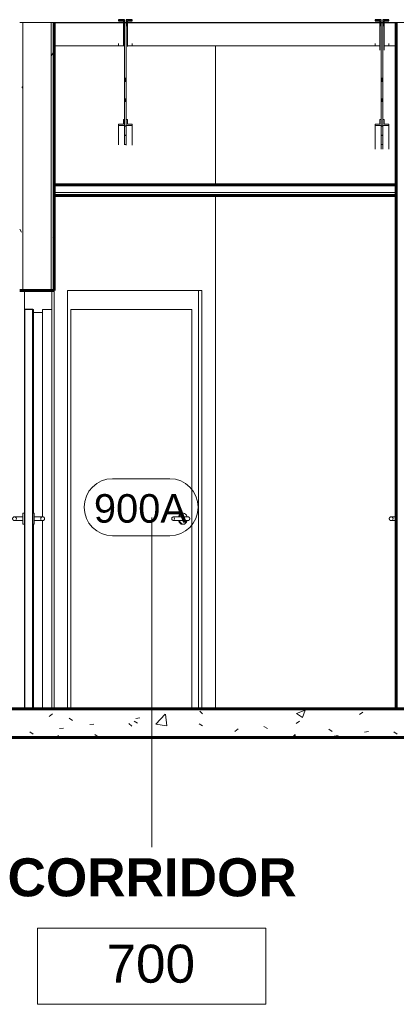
# Model space of a CAD drawing. Header units: inches. Extents: x -2835 to 447, y -63 to 390.
# Tile 90 of 92: x -1253 to -1174, y -62 to 145. Entities that reach past the tile are written whole.
import ezdxf

# ---------------------------------------------------------------- set-up
doc = ezdxf.new("R2010")
doc.units = ezdxf.units.IN
doc.header["$MEASUREMENT"] = 0
doc.linetypes.add('Grid Line 1_2_', pattern=[0.875, 0.5, -0.125, 0.125, -0.125])
for name, color, linetype, lineweight in [('A-AREA-IDEN', 2, 'Continuous', 9), ('A-CLNG', 13, 'Continuous', 18), ('A-DOOR', 31, 'Continuous', 18), ('A-DOOR-FRAM', 31, 'Continuous', 9), ('A-DOOR-IDEN', 31, 'Continuous', 9), ('A-FLOR', 192, 'Continuous', 18), ('A-FLOR-LEVL', 51, 'Continuous', 9), ('A-FLOR-PATT', 8, 'Continuous', 60), ('A-ROOF', 132, 'Continuous', 18), ('A-WALL', 113, 'Continuous', 18), ('A-WALL-PATT', 111, 'Continuous', 18), ('I-WALL', 2, 'Continuous', 18), ('S-BEAM', 12, 'Continuous', 18)]:
    doc.layers.add(name, color=color, linetype=linetype, lineweight=lineweight)
doc.styles.add('Arial', font='arial.ttf', dxfattribs={"height": 0.125})
doc.styles.add('Arial_1', font='arial.ttf', dxfattribs={"height": 0.09375})
doc.styles.add('Arial_B', font='arialbd.ttf', dxfattribs={"height": 0.125})
pattern_1 = [(0, (-1163.109, 154), (20.48, 5.12), [0.845, -14.515, 0.845, -14.515, -81.92]), (0, (-1163.109, 154), (20.48, 5.12), [-30.72, 0.845, -29.875, 0.845, -14.515, -35.84]), (0, (-1163.109, 154), (20.48, 5.12), [-76.8, 0.845, -9.395, 0.845, -24.755]), (120, (-1155.429, 156.56), (-14.67405, 15.1762), [0.845, -14.515, 0.845, -14.515, -81.92]), (120, (-1155.429, 156.56), (-14.67405, 15.1762), [-30.72, 0.845, -29.875, 0.845, -14.515, -35.84]), (120, (-1155.429, 156.56), (-14.67405, 15.1762), [-76.8, 0.845, -9.395, 0.845, -24.755]), (240, (-1152.869, 166.8), (-5.80595, -20.2962), [0.845, -14.515, 0.845, -14.515, -81.92]), (240, (-1152.869, 166.8), (-5.80595, -20.2962), [-30.72, 0.845, -29.875, 0.845, -14.515, -35.84]), (240, (-1152.869, 166.8), (-5.80595, -20.2962), [-76.8, 0.845, -9.395, 0.845, -24.755])]

# ---------------------------------------------------------------- blocks, each defined once
blk = doc.blocks.new('Door-Passage-Single-Flush - 36_ x 84_-580149-BUILDING LONGITUDINAL SECTION')
at = {"layer": 'A-DOOR', "lineweight": 30}
for p, q in [((-2685.09, 84), (-2686.84, 84)), ((-2686.84, 84), (-2686.84, 0)), ((-2685.09, 0), (-2685.09, 84)), ((-2686.84, 0), (-2685.09, 0))]:
    blk.add_line(p, q, dxfattribs=at)
at = {"layer": 'A-DOOR', "lineweight": 9}
for p, q in [((-2687.16, 40.39), (-2688.34, 40.39)), ((-2688.34, 39.61), (-2687.16, 39.61)), ((-2686.84, 41.18), (-2687.16, 41.18)), ((-2687.16, 40), (-2687.16, 41.18)), ((-2687.16, 38.82), (-2687.16, 40)), ((-2684.78, 41.18), (-2685.09, 41.18)), ((-2684.78, 41.18), (-2684.78, 40)), ((-2683.6, 40.39), (-2684.78, 40.39)), ((-2684.78, 40), (-2684.78, 38.82)), ((-2684.78, 39.61), (-2683.6, 39.61)), ((-2687.16, 38.82), (-2686.84, 38.82)), ((-2685.09, 38.82), (-2684.78, 38.82))]:
    blk.add_line(p, q, dxfattribs=at)
at = {"layer": 'A-DOOR', "lineweight": 9, "flags": 128}
for points in [[(-2689.32, 40), (-2689.32, 40.02), (-2689.32, 40.03), (-2689.32, 40.05), (-2689.32, 40.06), (-2689.32, 40.08), (-2689.31, 40.09), (-2689.31, 40.11), (-2689.3, 40.12), (-2689.3, 40.14), (-2689.29, 40.15), (-2689.29, 40.17), (-2689.28, 40.18), (-2689.27, 40.2), (-2689.26, 40.21), (-2689.25, 40.22), (-2689.25, 40.24), (-2689.24, 40.25), (-2689.23, 40.26), (-2689.21, 40.27), (-2689.2, 40.28), (-2689.19, 40.29), (-2689.18, 40.3), (-2689.17, 40.31), (-2689.16, 40.32), (-2689.14, 40.33), (-2689.13, 40.34), (-2689.11, 40.35), (-2689.1, 40.35), (-2689.09, 40.36), (-2689.07, 40.37), (-2689.06, 40.37), (-2689.04, 40.38), (-2689.03, 40.38), (-2689.01, 40.38), (-2689, 40.39), (-2688.98, 40.39), (-2688.96, 40.39), (-2688.95, 40.39), (-2688.93, 40.39), (-2688.93, 40.39)], [(-2688.93, 39.61), (-2688.94, 39.61), (-2688.96, 39.61), (-2688.98, 39.61), (-2688.99, 39.61), (-2689.01, 39.61), (-2689.02, 39.62), (-2689.04, 39.62), (-2689.05, 39.63), (-2689.07, 39.63), (-2689.08, 39.64), (-2689.1, 39.64), (-2689.11, 39.65), (-2689.12, 39.66), (-2689.14, 39.67), (-2689.15, 39.68), (-2689.16, 39.68), (-2689.18, 39.69), (-2689.19, 39.7), (-2689.2, 39.71), (-2689.21, 39.73), (-2689.22, 39.74), (-2689.23, 39.75), (-2689.24, 39.76), (-2689.25, 39.77), (-2689.26, 39.79), (-2689.27, 39.8), (-2689.28, 39.81), (-2689.28, 39.83), (-2689.29, 39.84), (-2689.3, 39.86), (-2689.3, 39.87), (-2689.31, 39.89), (-2689.31, 39.9), (-2689.31, 39.92), (-2689.32, 39.93), (-2689.32, 39.95), (-2689.32, 39.96), (-2689.32, 39.98), (-2689.32, 40), (-2689.32, 40)], [(-2688.93, 40.39), (-2688.93, 40.39), (-2688.93, 40.39), (-2688.92, 40.39), (-2688.92, 40.39), (-2688.92, 40.39), (-2688.91, 40.39), (-2688.91, 40.39), (-2688.9, 40.39), (-2688.89, 40.39), (-2688.88, 40.39), (-2688.87, 40.39), (-2688.86, 40.39), (-2688.85, 40.39), (-2688.84, 40.39), (-2688.83, 40.39), (-2688.81, 40.39), (-2688.8, 40.39), (-2688.78, 40.39), (-2688.77, 40.39), (-2688.75, 40.39), (-2688.73, 40.39), (-2688.71, 40.39), (-2688.7, 40.39), (-2688.68, 40.39), (-2688.66, 40.39), (-2688.64, 40.39), (-2688.62, 40.39), (-2688.6, 40.39), (-2688.57, 40.39), (-2688.55, 40.39), (-2688.53, 40.39), (-2688.51, 40.39), (-2688.49, 40.39), (-2688.46, 40.39), (-2688.44, 40.39), (-2688.42, 40.39), (-2688.39, 40.39), (-2688.37, 40.39), (-2688.35, 40.39), (-2688.34, 40.39)], [(-2688.34, 39.61), (-2688.36, 39.61), (-2688.39, 39.61), (-2688.41, 39.61), (-2688.43, 39.61), (-2688.46, 39.61), (-2688.48, 39.61), (-2688.5, 39.61), (-2688.52, 39.61), (-2688.55, 39.61), (-2688.57, 39.61), (-2688.59, 39.61), (-2688.61, 39.61), (-2688.63, 39.61), (-2688.65, 39.61), (-2688.67, 39.61), (-2688.69, 39.61), (-2688.71, 39.61), (-2688.73, 39.61), (-2688.75, 39.61), (-2688.76, 39.61), (-2688.78, 39.61), (-2688.79, 39.61), (-2688.81, 39.61), (-2688.82, 39.61), (-2688.84, 39.61), (-2688.85, 39.61), (-2688.86, 39.61), (-2688.87, 39.61), (-2688.88, 39.61), (-2688.89, 39.61), (-2688.9, 39.61), (-2688.9, 39.61), (-2688.91, 39.61), (-2688.92, 39.61), (-2688.92, 39.61), (-2688.92, 39.61), (-2688.93, 39.61), (-2688.93, 39.61), (-2688.93, 39.61)], [(-2683.6, 40.39), (-2683.57, 40.39), (-2683.55, 40.39), (-2683.53, 40.39), (-2683.5, 40.39), (-2683.48, 40.39), (-2683.46, 40.39), (-2683.43, 40.39), (-2683.41, 40.39), (-2683.39, 40.39), (-2683.37, 40.39), (-2683.35, 40.39), (-2683.32, 40.39), (-2683.3, 40.39), (-2683.28, 40.39), (-2683.26, 40.39), (-2683.24, 40.39), (-2683.23, 40.39), (-2683.21, 40.39), (-2683.19, 40.39), (-2683.17, 40.39), (-2683.16, 40.39), (-2683.14, 40.39), (-2683.13, 40.39), (-2683.11, 40.39), (-2683.1, 40.39), (-2683.09, 40.39), (-2683.08, 40.39), (-2683.06, 40.39), (-2683.06, 40.39), (-2683.05, 40.39), (-2683.04, 40.39), (-2683.03, 40.39), (-2683.02, 40.39), (-2683.02, 40.39), (-2683.01, 40.39), (-2683.01, 40.39), (-2683.01, 40.39), (-2683.01, 40.39), (-2683.01, 40.39)], [(-2683.01, 39.61), (-2683.01, 39.61), (-2683.01, 39.61), (-2683.01, 39.61), (-2683.01, 39.61), (-2683.02, 39.61), (-2683.02, 39.61), (-2683.03, 39.61), (-2683.04, 39.61), (-2683.04, 39.61), (-2683.05, 39.61), (-2683.06, 39.61), (-2683.07, 39.61), (-2683.08, 39.61), (-2683.1, 39.61), (-2683.11, 39.61), (-2683.12, 39.61), (-2683.14, 39.61), (-2683.15, 39.61), (-2683.17, 39.61), (-2683.19, 39.61), (-2683.2, 39.61), (-2683.22, 39.61), (-2683.24, 39.61), (-2683.26, 39.61), (-2683.28, 39.61), (-2683.3, 39.61), (-2683.32, 39.61), (-2683.34, 39.61), (-2683.36, 39.61), (-2683.38, 39.61), (-2683.4, 39.61), (-2683.43, 39.61), (-2683.45, 39.61), (-2683.47, 39.61), (-2683.5, 39.61), (-2683.52, 39.61), (-2683.54, 39.61), (-2683.57, 39.61), (-2683.59, 39.61), (-2683.6, 39.61)], [(-2683.01, 40.39), (-2682.99, 40.39), (-2682.97, 40.39), (-2682.96, 40.39), (-2682.94, 40.39), (-2682.93, 40.39), (-2682.91, 40.38), (-2682.9, 40.38), (-2682.88, 40.37), (-2682.87, 40.37), (-2682.85, 40.36), (-2682.84, 40.36), (-2682.82, 40.35), (-2682.81, 40.34), (-2682.8, 40.33), (-2682.78, 40.32), (-2682.77, 40.32), (-2682.76, 40.31), (-2682.75, 40.3), (-2682.73, 40.29), (-2682.72, 40.27), (-2682.71, 40.26), (-2682.7, 40.25), (-2682.69, 40.24), (-2682.68, 40.23), (-2682.67, 40.21), (-2682.67, 40.2), (-2682.66, 40.19), (-2682.65, 40.17), (-2682.65, 40.16), (-2682.64, 40.14), (-2682.63, 40.13), (-2682.63, 40.11), (-2682.62, 40.1), (-2682.62, 40.08), (-2682.62, 40.07), (-2682.62, 40.05), (-2682.61, 40.04), (-2682.61, 40.02), (-2682.61, 40), (-2682.61, 40)], [(-2682.61, 40), (-2682.61, 39.98), (-2682.61, 39.97), (-2682.62, 39.95), (-2682.62, 39.94), (-2682.62, 39.92), (-2682.62, 39.91), (-2682.63, 39.89), (-2682.63, 39.88), (-2682.64, 39.86), (-2682.64, 39.85), (-2682.65, 39.83), (-2682.66, 39.82), (-2682.66, 39.8), (-2682.67, 39.79), (-2682.68, 39.78), (-2682.69, 39.76), (-2682.7, 39.75), (-2682.71, 39.74), (-2682.72, 39.73), (-2682.73, 39.72), (-2682.74, 39.71), (-2682.76, 39.7), (-2682.77, 39.69), (-2682.78, 39.68), (-2682.79, 39.67), (-2682.81, 39.66), (-2682.82, 39.65), (-2682.83, 39.65), (-2682.85, 39.64), (-2682.86, 39.63), (-2682.88, 39.63), (-2682.89, 39.62), (-2682.91, 39.62), (-2682.92, 39.62), (-2682.94, 39.61), (-2682.95, 39.61), (-2682.97, 39.61), (-2682.99, 39.61), (-2683, 39.61), (-2683.01, 39.61)]]:
    blk.add_lwpolyline(points, dxfattribs=at)
at = {"layer": 'A-DOOR', "lineweight": 9}
for centre, start, end in [((-2688.93, 40), 0, 180), ((-2688.93, 40), 180, 0), ((-2683.01, 40), 0, 180), ((-2683.01, 40), 180, 0)]:
    blk.add_arc(centre, 0.394, start, end, dxfattribs=at)
at = {"layer": 'A-DOOR-FRAM'}
for p, q in [((-2686.84, 88), (-2686.84, 84)), ((-2681.09, 88), (-2686.84, 88)), ((-2681.09, 84), (-2681.09, 88)), ((-2686.84, 84), (-2684.91, 84)), ((-2684.91, 84), (-2684.91, 83.37)), ((-2684.91, 83.37), (-2683.03, 83.37)), ((-2683.03, 83.37), (-2683.03, 84)), ((-2683.03, 84), (-2681.09, 84))]:
    blk.add_line(p, q, dxfattribs=at)
at = {"layer": 'A-DOOR-FRAM', "lineweight": 9}
for p, q in [((-2684.91, 41.18), (-2684.91, 83.37)), ((-2683.03, 83.37), (-2683.03, 40.37)), ((-2681.09, 84), (-2681.09, 0)), ((-2683.03, 39.63), (-2683.03, 0)), ((-2684.91, 0), (-2684.91, 38.82))]:
    blk.add_line(p, q, dxfattribs=at)
blk = doc.blocks.new('Door-Passage-Single-Flush - 36_ x 84_-V6-BUILDING LONGITUDINAL SECTION')
at = {"layer": 'A-DOOR', "lineweight": 9}
for p, q in [((-2608.59, 40.39), (-2609.09, 40.39)), ((-2609.09, 39.61), (-2608.59, 39.61))]:
    blk.add_line(p, q, dxfattribs=at)
at = {"layer": 'A-DOOR', "lineweight": 9, "flags": 128}
for points in [[(-2610.07, 40), (-2610.07, 40.02), (-2610.07, 40.03), (-2610.07, 40.05), (-2610.07, 40.06), (-2610.06, 40.08), (-2610.06, 40.09)], [(-2610.06, 39.9), (-2610.06, 39.92), (-2610.07, 39.93), (-2610.07, 39.95), (-2610.07, 39.96), (-2610.07, 39.98), (-2610.07, 40), (-2610.07, 40)], [(-2609.97, 39.74), (-2609.98, 39.75), (-2609.99, 39.76), (-2610, 39.77), (-2610.01, 39.79), (-2610.02, 39.8), (-2610.03, 39.81), (-2610.03, 39.83), (-2610.04, 39.84), (-2610.05, 39.86), (-2610.05, 39.87), (-2610.06, 39.89)], [(-2610.05, 40.12), (-2610.05, 40.14), (-2610.04, 40.15), (-2610.04, 40.17), (-2610.03, 40.18), (-2610.02, 40.2), (-2610.01, 40.21), (-2610, 40.22), (-2609.99, 40.24), (-2609.99, 40.25), (-2609.98, 40.26)], [(-2609.8, 39.63), (-2609.82, 39.63), (-2609.83, 39.64), (-2609.85, 39.64), (-2609.86, 39.65), (-2609.87, 39.66), (-2609.89, 39.67), (-2609.9, 39.68), (-2609.91, 39.68), (-2609.93, 39.69), (-2609.94, 39.7)], [(-2609.86, 40.35), (-2609.85, 40.35), (-2609.84, 40.36), (-2609.82, 40.37), (-2609.81, 40.37), (-2609.79, 40.38), (-2609.78, 40.38), (-2609.76, 40.38), (-2609.75, 40.39), (-2609.73, 40.39), (-2609.71, 40.39), (-2609.7, 40.39)], [(-2609.09, 39.61), (-2609.11, 39.61), (-2609.14, 39.61), (-2609.16, 39.61), (-2609.18, 39.61), (-2609.21, 39.61), (-2609.23, 39.61), (-2609.25, 39.61), (-2609.27, 39.61), (-2609.3, 39.61), (-2609.32, 39.61), (-2609.34, 39.61), (-2609.36, 39.61), (-2609.38, 39.61), (-2609.4, 39.61), (-2609.42, 39.61), (-2609.44, 39.61), (-2609.46, 39.61), (-2609.48, 39.61), (-2609.5, 39.61), (-2609.51, 39.61), (-2609.53, 39.61), (-2609.54, 39.61), (-2609.56, 39.61), (-2609.57, 39.61), (-2609.59, 39.61), (-2609.6, 39.61), (-2609.61, 39.61), (-2609.62, 39.61)], [(-2609.61, 40.39), (-2609.6, 40.39), (-2609.59, 40.39), (-2609.58, 40.39), (-2609.56, 40.39), (-2609.55, 40.39), (-2609.53, 40.39), (-2609.52, 40.39), (-2609.5, 40.39), (-2609.48, 40.39), (-2609.46, 40.39), (-2609.45, 40.39), (-2609.43, 40.39), (-2609.41, 40.39), (-2609.39, 40.39), (-2609.37, 40.39), (-2609.35, 40.39), (-2609.32, 40.39), (-2609.3, 40.39), (-2609.28, 40.39), (-2609.26, 40.39), (-2609.24, 40.39), (-2609.21, 40.39), (-2609.19, 40.39), (-2609.17, 40.39), (-2609.14, 40.39), (-2609.12, 40.39), (-2609.09, 40.39), (-2609.09, 40.39)]]:
    blk.add_lwpolyline(points, dxfattribs=at)
at = {"layer": 'A-DOOR', "lineweight": 9}
for start, end in [(0, 180), (180, 360)]:
    blk.add_arc((-2609.68, 40), 0.394, start, end, dxfattribs=at)
blk = doc.blocks.new('K-Series Bar Joist-Rod Web - 22K5-V7-BUILDING LONGITUDINAL SECTION')
at = {"layer": 'S-BEAM', "color": 55, "lineweight": 30}
for p, q in [((-2665.78, 144.98), (-2667.03, 144.98)), ((-2667.03, 144.98), (-2667.03, 144.73)), ((-2667.03, 144.73), (-2666.03, 144.73)), ((-2666.03, 144.73), (-2666.03, 143.73)), ((-2666.03, 143.73), (-2665.78, 143.73)), ((-2665.78, 143.73), (-2665.78, 144.98)), ((-2664.16, 144.98), (-2665.41, 144.98)), ((-2665.41, 144.98), (-2665.41, 143.73)), ((-2665.41, 143.73), (-2665.16, 143.73)), ((-2665.16, 143.73), (-2665.16, 144.73)), ((-2665.16, 144.73), (-2664.16, 144.73)), ((-2664.16, 144.73), (-2664.16, 144.98)), ((-2665.41, 132.58), (-2665.78, 132.58)), ((-2665.78, 132.58), (-2665.78, 132.04)), ((-2665.41, 132.04), (-2665.41, 132.58)), ((-2665.78, 132.04), (-2665.41, 132.04)), ((-2665.41, 128.26), (-2665.78, 128.26)), ((-2665.78, 128.26), (-2665.78, 127.82)), ((-2665.78, 127.82), (-2665.41, 127.82)), ((-2665.41, 127.82), (-2665.41, 128.26))]:
    blk.add_line(p, q, dxfattribs=at)
at = {"layer": 'S-BEAM', "color": 135}
for p, q in [((-2666.03, 143.73), (-2666.03, 139.41)), ((-2665.78, 143.73), (-2665.78, 142.36)), ((-2665.41, 143.73), (-2665.41, 142.36)), ((-2665.16, 143.73), (-2665.16, 139.37)), ((-2665.78, 132.58), (-2665.78, 142.36)), ((-2665.41, 142.36), (-2665.41, 132.58)), ((-2667.03, 139.95), (-2667.03, 139.5)), ((-2664.16, 139.95), (-2664.16, 139.5)), ((-2665.78, 128.26), (-2665.78, 132.04)), ((-2665.41, 128.26), (-2665.41, 132.04)), ((-2665.78, 123.97), (-2665.78, 127.82)), ((-2665.41, 127.82), (-2665.41, 123.97)), ((-2666.03, 122.97), (-2667.03, 122.97)), ((-2667.03, 122.97), (-2667.03, 122.72)), ((-2667.03, 122.72), (-2665.78, 122.72)), ((-2667.03, 122.72), (-2667.03, 118.68)), ((-2665.78, 123.97), (-2666.03, 123.97)), ((-2666.03, 123.97), (-2666.03, 122.97)), ((-2665.78, 122.72), (-2665.78, 123.97)), ((-2665.78, 118.63), (-2665.78, 122.72)), ((-2665.41, 122.63), (-2665.78, 122.63)), ((-2665.78, 122.6), (-2665.41, 122.6)), ((-2665.78, 122.6), (-2665.41, 122.6)), ((-2665.16, 123.97), (-2665.41, 123.97)), ((-2665.41, 123.97), (-2665.41, 122.72)), ((-2665.41, 122.72), (-2664.16, 122.72)), ((-2665.41, 118.61), (-2665.41, 122.72)), ((-2665.16, 122.97), (-2665.16, 123.97)), ((-2664.16, 122.97), (-2665.16, 122.97)), ((-2664.16, 122.72), (-2664.16, 122.97)), ((-2664.16, 122.72), (-2664.16, 118.55)), ((-2665.78, 120.67), (-2665.41, 120.67)), ((-2665.78, 120.66), (-2665.41, 120.66)), ((-2665.41, 120.66), (-2665.78, 120.66)), ((-2665.78, 120.65), (-2665.41, 120.65)), ((-2665.78, 118.72), (-2665.41, 118.72)), ((-2665.78, 118.71), (-2665.41, 118.71)), ((-2665.41, 118.71), (-2665.78, 118.71)), ((-2665.78, 118.7), (-2665.41, 118.7))]:
    blk.add_line(p, q, dxfattribs=at)
blk = doc.blocks.new('K-Series Bar Joist-Rod Web - 22K5-V8-BUILDING LONGITUDINAL SECTION')
at = {"layer": 'S-BEAM', "color": 55, "lineweight": 30}
for p, q in [((-2611.78, 144.98), (-2613.03, 144.98)), ((-2613.03, 144.98), (-2613.03, 144.73)), ((-2613.03, 144.73), (-2612.03, 144.73)), ((-2612.03, 144.73), (-2612.03, 143.73)), ((-2612.03, 143.73), (-2611.78, 143.73)), ((-2611.78, 143.73), (-2611.78, 144.98)), ((-2610.16, 144.98), (-2611.41, 144.98)), ((-2611.41, 144.98), (-2611.41, 143.73)), ((-2611.41, 143.73), (-2611.16, 143.73)), ((-2611.16, 143.73), (-2611.16, 144.73)), ((-2611.16, 144.73), (-2610.16, 144.73)), ((-2610.16, 144.73), (-2610.16, 144.98)), ((-2611.41, 132.58), (-2611.78, 132.58)), ((-2611.78, 132.58), (-2611.78, 132.04)), ((-2611.41, 132.04), (-2611.41, 132.58)), ((-2611.78, 132.04), (-2611.41, 132.04)), ((-2611.41, 128.26), (-2611.78, 128.26)), ((-2611.78, 128.26), (-2611.78, 127.82)), ((-2611.78, 127.82), (-2611.41, 127.82)), ((-2611.41, 127.82), (-2611.41, 128.26))]:
    blk.add_line(p, q, dxfattribs=at)
at = {"layer": 'S-BEAM', "color": 135}
for p, q in [((-2612.03, 143.73), (-2612.03, 138.54)), ((-2611.78, 143.73), (-2611.78, 142.36)), ((-2611.41, 143.73), (-2611.41, 142.36)), ((-2611.16, 143.73), (-2611.16, 138.54)), ((-2611.78, 132.58), (-2611.78, 142.36)), ((-2611.41, 142.36), (-2611.41, 132.58)), ((-2613.03, 139.95), (-2613.03, 139.5)), ((-2610.16, 139.95), (-2610.16, 139.5)), ((-2611.78, 128.26), (-2611.78, 132.04)), ((-2611.41, 128.26), (-2611.41, 132.04)), ((-2611.78, 123.97), (-2611.78, 127.82)), ((-2611.41, 127.82), (-2611.41, 123.97)), ((-2612.03, 122.97), (-2613.03, 122.97)), ((-2613.03, 122.97), (-2613.03, 122.72)), ((-2613.03, 122.72), (-2611.78, 122.72)), ((-2613.03, 122.72), (-2613.03, 117.77)), ((-2611.78, 123.97), (-2612.03, 123.97)), ((-2612.03, 123.97), (-2612.03, 122.97)), ((-2611.78, 122.72), (-2611.78, 123.97)), ((-2611.78, 117.77), (-2611.78, 122.72)), ((-2611.41, 122.63), (-2611.78, 122.63)), ((-2611.78, 122.6), (-2611.41, 122.6)), ((-2611.78, 122.6), (-2611.41, 122.6)), ((-2611.16, 123.97), (-2611.41, 123.97)), ((-2611.41, 123.97), (-2611.41, 122.72)), ((-2611.41, 122.72), (-2610.16, 122.72)), ((-2611.41, 117.77), (-2611.41, 122.72)), ((-2611.16, 122.97), (-2611.16, 123.97)), ((-2610.16, 122.97), (-2611.16, 122.97)), ((-2610.16, 122.72), (-2610.16, 122.97)), ((-2610.16, 122.72), (-2610.16, 117.77)), ((-2611.78, 120.67), (-2611.41, 120.67)), ((-2611.78, 120.66), (-2611.41, 120.66)), ((-2611.41, 120.66), (-2611.78, 120.66)), ((-2611.78, 120.65), (-2611.41, 120.65)), ((-2611.78, 118.72), (-2611.41, 118.72)), ((-2611.78, 118.71), (-2611.41, 118.71)), ((-2611.41, 118.71), (-2611.78, 118.71)), ((-2611.78, 118.7), (-2611.41, 118.7))]:
    blk.add_line(p, q, dxfattribs=at)
blk = doc.blocks.new('Door-Passage-Single-Flush - 36_ x 84_-579968-BUILDING LONGITUDINAL SECTION')
at = {"layer": 'A-DOOR', "lineweight": 9}
for p, q in [((-2651.6, 84), (-2677.06, 84)), ((-2677.06, 84), (-2677.06, 0)), ((-2651.6, 0), (-2651.6, 84)), ((-2652.63, 40.39), (-2655.55, 40.39)), ((-2655.55, 39.61), (-2652.63, 39.61)), ((-2653.4, 41.18), (-2653.62, 41.18)), ((-2653.62, 38.82), (-2653.4, 38.82))]:
    blk.add_line(p, q, dxfattribs=at)
at = {"layer": 'A-DOOR', "lineweight": 9, "flags": 128}
for points in [[(-2652.63, 40.39), (-2652.62, 40.39), (-2652.6, 40.39), (-2652.58, 40.39), (-2652.57, 40.39), (-2652.56, 40.39), (-2652.54, 40.39), (-2652.53, 40.39), (-2652.52, 40.39), (-2652.51, 40.39), (-2652.5, 40.39), (-2652.49, 40.39), (-2652.49, 40.39), (-2652.48, 40.39), (-2652.47, 40.39), (-2652.47, 40.39), (-2652.46, 40.39), (-2652.46, 40.39), (-2652.46, 40.39), (-2652.46, 40.39), (-2652.46, 40.39)], [(-2652.46, 40.39), (-2652.46, 40.39), (-2652.46, 40.39), (-2652.46, 40.39), (-2652.47, 40.39), (-2652.47, 40.39), (-2652.48, 40.39), (-2652.48, 40.39), (-2652.49, 40.39), (-2652.5, 40.39), (-2652.51, 40.39), (-2652.51, 40.39), (-2652.53, 40.39), (-2652.54, 40.39), (-2652.55, 40.39), (-2652.56, 40.39), (-2652.58, 40.39), (-2652.59, 40.39), (-2652.61, 40.39), (-2652.62, 40.39), (-2652.63, 40.39)], [(-2652.63, 39.61), (-2652.62, 39.61), (-2652.6, 39.61), (-2652.58, 39.61), (-2652.57, 39.61), (-2652.56, 39.61), (-2652.54, 39.61), (-2652.53, 39.61), (-2652.52, 39.61), (-2652.51, 39.61), (-2652.5, 39.61), (-2652.49, 39.61), (-2652.49, 39.61), (-2652.48, 39.61), (-2652.47, 39.61), (-2652.47, 39.61), (-2652.46, 39.61), (-2652.46, 39.61), (-2652.46, 39.61), (-2652.46, 39.61), (-2652.46, 39.61)], [(-2652.46, 39.61), (-2652.46, 39.61), (-2652.46, 39.61), (-2652.46, 39.61), (-2652.47, 39.61), (-2652.47, 39.61), (-2652.48, 39.61), (-2652.48, 39.61), (-2652.49, 39.61), (-2652.5, 39.61), (-2652.51, 39.61), (-2652.51, 39.61), (-2652.53, 39.61), (-2652.54, 39.61), (-2652.55, 39.61), (-2652.56, 39.61), (-2652.58, 39.61), (-2652.59, 39.61), (-2652.61, 39.61), (-2652.62, 39.61), (-2652.63, 39.61)], [(-2652.46, 40.39), (-2652.44, 40.39), (-2652.43, 40.39), (-2652.41, 40.39), (-2652.4, 40.39), (-2652.38, 40.39), (-2652.36, 40.38), (-2652.35, 40.38), (-2652.33, 40.37), (-2652.32, 40.37), (-2652.31, 40.36), (-2652.29, 40.36), (-2652.28, 40.35), (-2652.26, 40.34), (-2652.25, 40.33), (-2652.24, 40.32), (-2652.22, 40.32), (-2652.21, 40.31), (-2652.2, 40.3), (-2652.19, 40.29), (-2652.18, 40.27), (-2652.17, 40.26), (-2652.16, 40.25), (-2652.15, 40.24), (-2652.14, 40.23), (-2652.13, 40.21), (-2652.12, 40.2), (-2652.11, 40.19), (-2652.1, 40.17), (-2652.1, 40.16), (-2652.09, 40.14), (-2652.09, 40.13), (-2652.08, 40.11), (-2652.08, 40.1), (-2652.07, 40.08), (-2652.07, 40.07), (-2652.07, 40.05), (-2652.07, 40.04), (-2652.07, 40.02), (-2652.06, 40), (-2652.06, 40)], [(-2652.06, 40), (-2652.07, 39.98), (-2652.07, 39.97), (-2652.07, 39.95), (-2652.07, 39.94), (-2652.07, 39.92), (-2652.08, 39.91), (-2652.08, 39.89), (-2652.08, 39.88), (-2652.09, 39.86), (-2652.1, 39.85), (-2652.1, 39.83), (-2652.11, 39.82), (-2652.12, 39.8), (-2652.12, 39.79), (-2652.13, 39.78), (-2652.14, 39.76), (-2652.15, 39.75), (-2652.16, 39.74), (-2652.17, 39.73), (-2652.18, 39.72), (-2652.2, 39.71), (-2652.21, 39.7), (-2652.22, 39.69), (-2652.23, 39.68), (-2652.25, 39.67), (-2652.26, 39.66), (-2652.27, 39.65), (-2652.29, 39.65), (-2652.3, 39.64), (-2652.32, 39.63), (-2652.33, 39.63), (-2652.35, 39.62), (-2652.36, 39.62), (-2652.38, 39.62), (-2652.39, 39.61), (-2652.41, 39.61), (-2652.42, 39.61), (-2652.44, 39.61), (-2652.45, 39.61), (-2652.46, 39.61)]]:
    blk.add_lwpolyline(points, dxfattribs=at)
at = {"layer": 'A-DOOR', "lineweight": 9}
for centre, major_axis, start_param, end_param in [((-2655.55, 40), (0, 0.394), 4.712389, 7.853982), ((-2655.55, 40), (0, 0.394), 1.570796, 4.712389), ((-2653.62, 40), (0, 1.18), 0, 1.232856), ((-2653.62, 40), (0, 1.18), 1.91348, 3.141593), ((-2653.4, 40), (0, 1.18), 5.052293, 7.511298), ((-2653.4, 40), (0, 1.18), 1.91348, 4.372485)]:
    blk.add_ellipse(centre, major_axis=major_axis, ratio=0.707107, start_param=start_param, end_param=end_param, dxfattribs=at)
at = {"layer": 'A-DOOR-FRAM', "lineweight": 9}
for p, q in [((-2650.19, 0), (-2650.19, 88)), ((-2677.06, 84), (-2677.06, 0)), ((-2677.06, 84), (-2651.6, 84)), ((-2651.6, 84), (-2651.6, 0))]:
    blk.add_line(p, q, dxfattribs=at)
blk = doc.blocks.new('Room Tag - Room Tag-42828-BUILDING LONGITUDINAL SECTION')
at = {"layer": 'A-AREA-IDEN'}
for p, q in [((-3147.41, 56.63), (-3147.41, 40.63)), ((-3147.41, 56.63), (-3099.41, 56.63)), ((-3099.41, 56.63), (-3099.41, 40.63)), ((-3147.41, 40.63), (-3099.41, 40.63))]:
    blk.add_line(p, q, dxfattribs=at)
blk = doc.blocks.new('Door Tag - Door Tag-4658-BUILDING LONGITUDINAL SECTION')
at = {"layer": 'A-DOOR-IDEN'}
for p, q in [((-2870.72, 48.41), (-2858.72, 48.41)), ((-2870.72, 36.41), (-2858.72, 36.41))]:
    blk.add_line(p, q, dxfattribs=at)
for centre, start, end in [((-2870.72, 42.41), 90, 270), ((-2858.72, 42.41), 270, 90)]:
    blk.add_arc(centre, 6, start, end, dxfattribs=at)

msp = doc.modelspace()

# ---------------------------------------------------------------- hatches: boundary and pattern name
at = {"layer": 'A-FLOR-PATT', "lineweight": 9}
h = msp.add_hatch(dxfattribs=at)
h.set_pattern_fill('FP2_6', color=256, style=0, pattern_type=2)
h.set_pattern_definition([(50, (-1163.109, 154), (18.36206, -1.6068), [1.92, -21.12]), (355, (-1163.109, 154), (-3.5523, 19.2559), [1.536, -16.896]), (100.451, (-1161.579, 153.866), (14.8102, 17.6493), [1.632, -17.949]), (46.184, (-1163.11, 159.12), (27.3212, -4.2376), [2.88, -31.68]), (96.636, (-1160.832, 158.767), (23.9275, 24.9372), [2.448, -26.924]), (351.184, (-1163.11, 159.12), (23.9276, 24.9374), [2.304, -25.344]), (21, (-1160.549, 157.84), (15.2808, -10.3075), [1.92, -21.12]), (326, (-1160.549, 157.84), (6.2286, 18.5637), [1.536, -16.896]), (71.451, (-1159.276, 156.981), (21.5098, 8.2563), [1.632, -17.949]), (37.5, (-1163.109, 154), (0.3111, 8.52254), [0.845, -15.846, 0.845, -16.307, -16.96]), (37.5, (-1163.109, 154), (0.3111, 8.52254), [-33.843, 0.845, -16.115]), (7.5, (-1163.109, 154), (6.73464, 10.09743), [0.845, -8.934, 0.845, -15.462, -6.464]), (7.5, (-1163.109, 154), (6.73464, 10.09743), [-26.086, 0.845, -5.619]), (327.5, (-1168.818, 154), (13.6661, -0.57719), [0.845, -5.555, 0.845, -19.123, -26.496]), (327.5, (-1168.818, 154), (13.6661, -0.57719), [-26.368, 0.845, -25.651]), (317.5, (-1171.378, 154), (14.92985, 2.56286), [0.845, -7.475, 0.845, -12.416, -18.816]), (317.5, (-1171.378, 154), (14.92985, 2.56286), [-21.581, 0.845, -17.971])])
h.paths.add_polyline_path([(-1142.35, -6), (-1097.1, -6), (-1097.1, 0), (-1365.1, 0), (-1365.1, -6), (-1231.7, -6)])
at = {"layer": 'A-WALL-PATT', "lineweight": 9}
h = msp.add_hatch(dxfattribs=at)
h.set_pattern_fill('FP2_7', color=256, style=0, pattern_type=2)
h.set_pattern_definition(pattern_1)
h.paths.add_polyline_path([(-1253.35, 88), (-1252.72, 88), (-1252.72, 144.39), (-1253.35, 144.39), (-1253.35, 112.91)])
h = msp.add_hatch(dxfattribs=at)
h.set_pattern_fill('FP2_7', color=256, style=0, pattern_type=2)
h.set_pattern_definition(pattern_1)
h.paths.add_polyline_path([(-1246.72, 88), (-1246.1, 88), (-1246.1, 144.39), (-1246.72, 144.39), (-1246.72, 112.91)])

# ---------------------------------------------------------------- linework, layer by layer
at = {"layer": 'A-AREA-IDEN'}
msp.add_line((-1225.56, 40.25), (-1225.56, -29.11), dxfattribs=at)
at = {"layer": 'A-CLNG', "lineweight": 60}
for p, q in [((-1174.1, 110.25), (-1246.1, 110.25)), ((-1246.1, 108), (-1174.1, 108))]:
    msp.add_line(p, q, dxfattribs=at)
at = {"layer": 'A-CLNG'}
msp.add_line((-1174.1, 108.63), (-1246.1, 108.63), dxfattribs=at)
at = {"layer": 'A-FLOR', "lineweight": 60}
for p, q in [((-1097.1, 0), (-1365.1, 0)), ((-1365.1, -6), (-1097.1, -6))]:
    msp.add_line(p, q, dxfattribs=at)
at = {"layer": 'A-FLOR-LEVL', "linetype": 'Grid Line 1_2_'}
msp.add_line((-1977.67, 0), (-402.92, 0), dxfattribs=at)
at = {"layer": 'A-ROOF', "color": 55, "lineweight": 30}
msp.add_line((-1246.1, 144.39), (-1174.1, 144.39), dxfattribs=at)
at = {"layer": 'A-WALL'}
for p, q in [((-1246.1, 144.39), (-1253.35, 144.39)), ((-1252.72, 144.39), (-1252.72, 88)), ((-1246.72, 144.39), (-1246.72, 88)), ((-1166.85, 144.39), (-1174.1, 144.39))]:
    msp.add_line(p, q, dxfattribs=at)
at = {"layer": 'I-WALL', "lineweight": 60}
for p, q in [((-1246.1, 88), (-1246.1, 144.39)), ((-1174.1, 144.39), (-1174.1, 0)), ((-1253.35, 88), (-1246.1, 88))]:
    msp.add_line(p, q, dxfattribs=at)
at = {"layer": 'I-WALL'}
for p, q in [((-1231.54, 139.5), (-1246.1, 139.5)), ((-1177.54, 139.5), (-1230.66, 139.5)), ((-1212.16, 110.25), (-1212.16, 139.5)), ((-1174.1, 139.5), (-1176.66, 139.5)), ((-1212.16, 0), (-1212.16, 108)), ((-1246.1, 88), (-1246.1, 0)), ((-1243.27, 0), (-1243.27, 88)), ((-1243.27, 88), (-1214.99, 88)), ((-1214.99, 88), (-1214.99, 0))]:
    msp.add_line(p, q, dxfattribs=at)

# ---------------------------------------------------------------- block references
at = {"layer": 'A-AREA-IDEN'}
msp.add_blockref('Room Tag - Room Tag-42828-BUILDING LONGITUDINAL SECTION', (1897.83, -102.78), dxfattribs=at)
at = {"layer": 'A-DOOR', "lineweight": 9}
msp.add_blockref('Door-Passage-Single-Flush - 36_ x 84_-580149-BUILDING LONGITUDINAL SECTION', (1434.49, 0), dxfattribs=at)
at = {"layer": 'A-DOOR'}
for name in ['Door-Passage-Single-Flush - 36_ x 84_-579968-BUILDING LONGITUDINAL SECTION', 'Door-Passage-Single-Flush - 36_ x 84_-V6-BUILDING LONGITUDINAL SECTION']:
    msp.add_blockref(name, (1434.49, 0), dxfattribs=at)
at = {"layer": 'A-DOOR-IDEN'}
msp.add_blockref('Door Tag - Door Tag-4658-BUILDING LONGITUDINAL SECTION', (1636.93, 0), dxfattribs=at)
at = {"layer": 'S-BEAM', "color": 135}
for name in ['K-Series Bar Joist-Rod Web - 22K5-V7-BUILDING LONGITUDINAL SECTION', 'K-Series Bar Joist-Rod Web - 22K5-V8-BUILDING LONGITUDINAL SECTION']:
    msp.add_blockref(name, (1434.49, 0), dxfattribs=at)

# ---------------------------------------------------------------- texts
at = {"layer": 'A-AREA-IDEN', "char_height": 8, "attachment_point": 1}
for s, insert, width, style in [('CORRIDOR', (-1255.9, -31.44), 73.326, 'Arial_B'), ('700', (-1235.09, -49.61), 22.422, 'Arial')]:
    msp.add_mtext(s, dxfattribs=dict(at, insert=insert, width=width, style=style))
at = {"layer": 'A-DOOR-IDEN', "insert": (-1237.73, 45.17), "char_height": 6, "width": 23.836, "attachment_point": 1, "style": 'Arial_1'}
msp.add_mtext('900A', dxfattribs=at)

doc.saveas('drawing.dxf')
